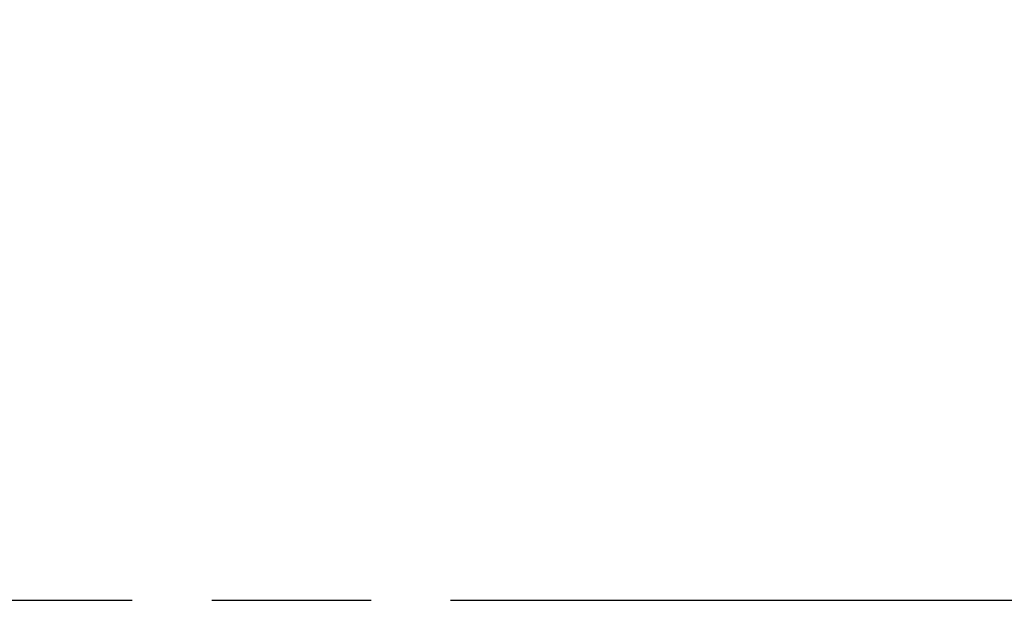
# Model space of a CAD drawing. Header units: millimetres. Extents: x 0 to 210, y 0 to 297.
# Tile 4 of 23: x 60 to 72, y 133 to 140. Entities that reach past the tile are written whole.
import ezdxf
from ezdxf.enums import TextEntityAlignment as Align

# ---------------------------------------------------------------- set-up
doc = ezdxf.new("R2010")
doc.units = ezdxf.units.MM
doc.header["$LTSCALE"] = 19.36
doc.linetypes.add('PHANTOM', pattern=[0.8, 0.45, -0.05, 0.1, -0.05, 0.1, -0.05])
doc.layers.add('DEFAULT_3', color=7, linetype='PHANTOM')
doc.layers.add('Z_DIM_2D', color=7, linetype='CONTINUOUS')
doc.styles.add('TEXTSTYLE_3', font='helveticaneueltw1g-ltcn.otf')
doc.dimstyles.new('DIMSTYLE_3', dxfattribs={"dimtxt": 2.2, "dimasz": 3.5, "dimexe": 1.5, "dimexo": 0, "dimgap": 0.55, "dimtad": 1, "dimdec": 1, "dimlfac": 3, "dimdsep": 46, "dimtxsty": 'TEXTSTYLE_3', "dimcen": 0.09, "dimclrt": 5, "dimadec": 0, "dimazin": 0, "dimtp": 0.1, "dimtm": 0.1, "dimtfac": 1, "dimtdec": 1, "dimtofl": 0, "dimtmove": 0, "dimatfit": 3, "dimfxl": 1, "dimtolj": 1, "dimarcsym": 0})

# ---------------------------------------------------------------- blocks, each defined once
blk = doc.blocks.new('*D3')
at = {"layer": 'Z_DIM_2D', "color": 2, "linetype": 'CONTINUOUS'}
for p, q in [((54.6, 145.632), (54.6, 150.632)), ((54.6, 150.632), (54.6, 144.909)), ((61.767, 145.632), (53.1, 145.632)), ((54.6, 138.807), (54.6, 144.909)), ((61.767, 144.187), (53.1, 144.187)), ((54.6, 144.187), (54.6, 138.807))]:
    blk.add_line(p, q, dxfattribs=at)
at = {"layer": 'Z_DIM_2D', "color": 5, "linetype": 'CONTINUOUS', "style": 'TEXTSTYLE_3'}
blk.add_text('4.3', height=2.2, rotation=90, dxfattribs=at).set_placement((54.05, 142.501), align=Align.RIGHT)
blk = doc.blocks.new('_NONE')

msp = doc.modelspace()

# ---------------------------------------------------------------- linework, layer by layer
at = {"layer": 'DEFAULT_3', "color": 7, "linetype": 'PHANTOM'}
msp.add_line((50.1286, 132.68), (150.1286, 132.68), dxfattribs=at)

# ---------------------------------------------------------------- dimensions: what is measured, and where the dimension line sits
at = {"layer": 'Z_DIM_2D', "color": 2, "linetype": 'CONTINUOUS'}
dim = msp.add_linear_dim(base=(54.6001, 144.1868), p1=(61.7668, 145.6317), p2=(61.7668, 144.1868), angle=270, dimstyle='DIMSTYLE_3', override={"dimblk1": 'NONE', "dimblk2": 'NONE', "dimsah": 1}, dxfattribs=at)
dim.commit()
dim.dimension.update_dxf_attribs({"geometry": '*D3', "text_midpoint": (54.6001, 140.6539), "dimtype": 160})

doc.saveas('drawing.dxf')
